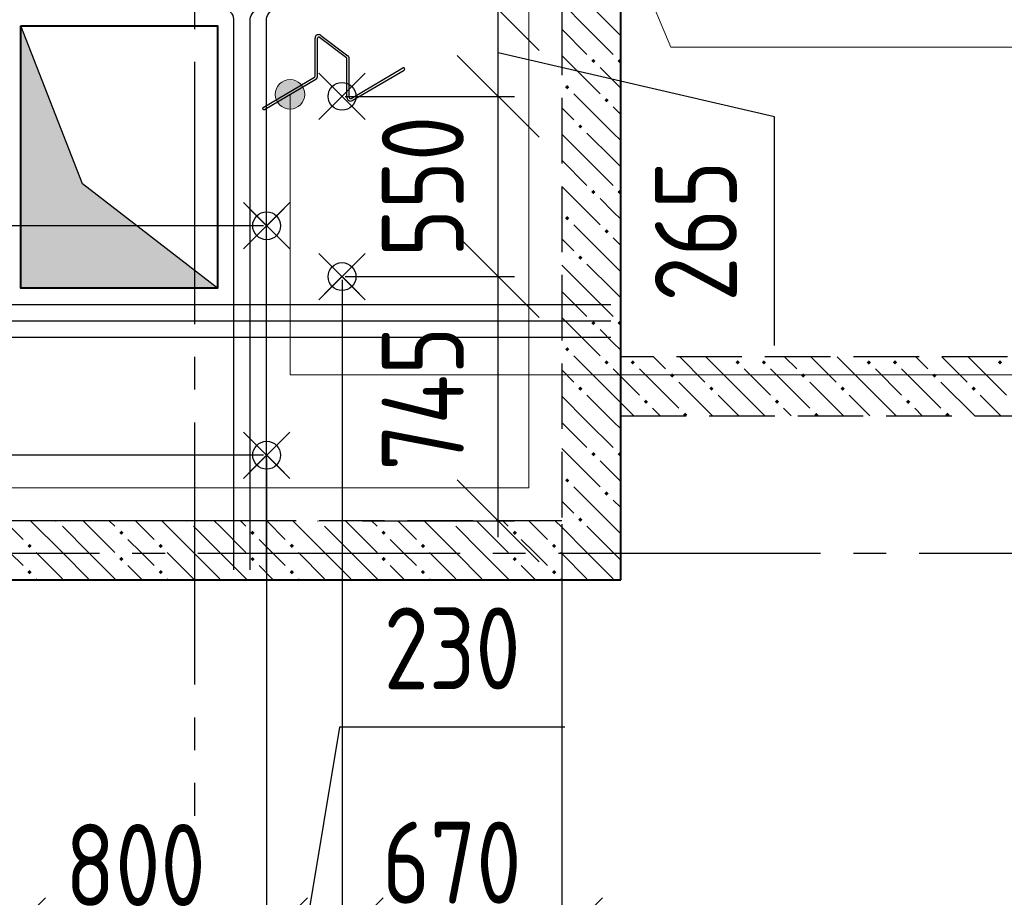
# Model space of a CAD drawing. Header units: millimetres. Extents: x 40580 to 1168286, y -220995 to 81020.
# Tile 47 of 194: x 287685 to 290688, y -111468 to -108789. Entities that reach past the tile are written whole.
import ezdxf

# ---------------------------------------------------------------- set-up
doc = ezdxf.new("R2010")
doc.units = ezdxf.units.MM
for name, pattern in [('______2', [270, 200, -70]), ('______5', [1100, 800, -100, 100, -100]), ('CENTER', [2, 1.25, -0.25, 0.25, -0.25])]:
    doc.linetypes.add(name, pattern=pattern)
doc.layers.add('ЖБ Стена верхний уровень', color=7, linetype='______2', true_color=0x656565)
for name, color, linetype, lineweight in [('Обрамление проемов стержнями', 7, 'Continuous', 25), ('Общий01', 7, 'Continuous', 13), ('ОСИ', 7, 'CENTER', 15), ('Основная', 7, 'Continuous', 40), ('Позиционная метка линия выноска', 7, 'Continuous', 13), ('Позиционная метка номер позиции', 7, 'Continuous', 13), ('Примечания', 7, 'Continuous', 13), ('Размерная линия_ общее', 7, 'Continuous', 25)]:
    doc.layers.add(name, color=color, linetype=linetype, lineweight=lineweight)
doc.layers.add('Тонкие', color=7, linetype='Continuous')
doc.layers.add('ФВ-2', color=7, linetype='Continuous')
doc.styles.add('GOST 2.304-81', font='txt')
doc.dimstyles.new('СПДС', dxfattribs={"dimscale": 125, "dimtxt": 250, "dimasz": 250, "dimexe": 50, "dimexo": 10, "dimgap": 100, "dimtad": 1, "dimdec": 0, "dimtxsty": 'GOST 2.304-81', "dimblk": 'OBLIQUE', "dimcen": 250, "dimdle": 50, "dimadec": 0, "dimazin": 2, "dimtfac": 0.75, "dimtdec": 0, "dimtmove": 1, "dimatfit": 3, "dimfxl": 1, "dimtfill": 1, "dimtolj": 1, "dimarcsym": 1})

# ---------------------------------------------------------------- blocks, each defined once
blk = doc.blocks.new('_OBLIQUE')
at = {"color": 0, "linetype": 'ByBlock'}
blk.add_line((-0.5, -0.5), (0.5, 0.5), dxfattribs=at)
blk = doc.blocks.new('*D17673')
at = {"layer": 'Defpoints', "color": 0}
for p in [(288668.3, -109023.4), (289144.7, -109023.4), (288668.3, -109573.4)]:
    blk.add_point(p, dxfattribs=at)
at = {"layer": 'Тонкие', "color": 0, "lineweight": -2}
for p, q in [((289144.7, -109623.4), (289144.7, -108973.4)), ((288678.3, -109023.4), (289194.7, -109023.4)), ((288678.3, -109573.4), (289194.7, -109573.4))]:
    blk.add_line(p, q, dxfattribs=at)
at = {"layer": 'Тонкие', "color": 0, "lineweight": -2, "xscale": 250, "yscale": 250, "zscale": 250}
for p, rotation in [((289144.7, -109023.4), 90), ((289144.7, -109573.4), 270)]:
    blk.add_blockref('_OBLIQUE', p, dxfattribs=dict(at, rotation=rotation))
at = {"layer": 'Тонкие', "color": 0, "insert": (288914.6, -109298.4), "char_height": 250, "attachment_point": 5, "rotation": 90, "style": 'GOST 2.304-81', "bg_fill": 3, "box_fill_scale": 1.1, "bg_fill_color": 256, "bg_fill_true_color": 13158600, "bg_fill_transparency": 0}
blk.add_mtext('\\A1;550', dxfattribs=at)
blk = doc.blocks.new('*D17674')
at = {"layer": 'Defpoints', "color": 0}
for p in [(288741.9, -108758.4), (289144.7, -108758.4), (288668.3, -109023.4)]:
    blk.add_point(p, dxfattribs=at)
at = {"layer": 'Тонкие', "color": 0, "lineweight": -2}
for p, q in [((289144.7, -109073.4), (289144.7, -108708.4)), ((288751.9, -108758.4), (289194.7, -108758.4)), ((289987.4, -109086.1), (289144.7, -108890.9)), ((288678.3, -109023.4), (289194.7, -109023.4)), ((289987.4, -109784), (289987.4, -109086.1))]:
    blk.add_line(p, q, dxfattribs=at)
at = {"layer": 'Тонкие', "color": 0, "lineweight": -2, "xscale": 250, "yscale": 250, "zscale": 250}
for p, rotation in [((289144.7, -108758.4), 90), ((289144.7, -109023.4), 270)]:
    blk.add_blockref('_OBLIQUE', p, dxfattribs=dict(at, rotation=rotation))
at = {"layer": 'Тонкие', "color": 0, "insert": (289747.6, -109435), "char_height": 250, "attachment_point": 5, "rotation": 90, "style": 'GOST 2.304-81', "bg_fill": 3, "box_fill_scale": 1.1, "bg_fill_color": 256, "bg_fill_true_color": 13158600, "bg_fill_transparency": 0}
blk.add_mtext('\\A1;265', dxfattribs=at)
blk = doc.blocks.new('*D17675')
at = {"layer": 'Defpoints', "color": 0}
for p in [(288668.3, -109573.4), (289144.7, -109573.4), (288720.7, -110318.4)]:
    blk.add_point(p, dxfattribs=at)
at = {"layer": 'Тонкие', "color": 0, "lineweight": -2}
for p, q in [((289144.7, -110368.4), (289144.7, -109523.4)), ((288678.3, -109573.4), (289194.7, -109573.4)), ((288730.7, -110318.4), (289194.7, -110318.4))]:
    blk.add_line(p, q, dxfattribs=at)
at = {"layer": 'Тонкие', "color": 0, "lineweight": -2, "xscale": 250, "yscale": 250, "zscale": 250}
for p, rotation in [((289144.7, -109573.4), 90), ((289144.7, -110318.4), 270)]:
    blk.add_blockref('_OBLIQUE', p, dxfattribs=dict(at, rotation=rotation))
at = {"layer": 'Тонкие', "color": 0, "insert": (288914.6, -109945.9), "char_height": 250, "attachment_point": 5, "rotation": 90, "style": 'GOST 2.304-81', "bg_fill": 3, "box_fill_scale": 1.1, "bg_fill_color": 256, "bg_fill_true_color": 13158600, "bg_fill_transparency": 0}
blk.add_mtext('\\A1;745', dxfattribs=at)
blk = doc.blocks.new('*D17676')
at = {"layer": 'Defpoints', "color": 0}
for p in [(287173.1, -109418.4), (288438.3, -109418.4), (288438.3, -110118.4)]:
    blk.add_point(p, dxfattribs=at)
at = {"layer": 'Тонкие', "color": 0, "lineweight": -2}
for p, q in [((287173.1, -110168.4), (287173.1, -109368.4)), ((288428.3, -109418.4), (287123.1, -109418.4)), ((288428.3, -110118.4), (287123.1, -110118.4))]:
    blk.add_line(p, q, dxfattribs=at)
at = {"layer": 'Тонкие', "color": 0, "lineweight": -2, "xscale": 250, "yscale": 250, "zscale": 250}
for p, rotation in [((287173.1, -109418.4), 90), ((287173.1, -110118.4), 270)]:
    blk.add_blockref('_OBLIQUE', p, dxfattribs=dict(at, rotation=rotation))
at = {"layer": 'Тонкие', "color": 0, "insert": (286948.1, -109803.4), "char_height": 250, "attachment_point": 5, "rotation": 90, "style": 'GOST 2.304-81', "bg_fill": 3, "box_fill_scale": 1.1, "bg_fill_color": 256, "bg_fill_true_color": 13158600, "bg_fill_transparency": 0}
blk.add_mtext('\\A1;700', dxfattribs=at)
blk = doc.blocks.new('*D17677')
at = {"layer": 'Defpoints', "color": 0}
for p in [(287173.1, -108758.4), (288488.3, -108758.4), (288438.3, -109418.4)]:
    blk.add_point(p, dxfattribs=at)
at = {"layer": 'Тонкие', "color": 0, "lineweight": -2}
for p, q in [((287173.1, -109468.4), (287173.1, -108708.4)), ((288478.3, -108758.4), (287123.1, -108758.4)), ((288428.3, -109418.4), (287123.1, -109418.4))]:
    blk.add_line(p, q, dxfattribs=at)
at = {"layer": 'Тонкие', "color": 0, "lineweight": -2, "xscale": 250, "yscale": 250, "zscale": 250}
for p, rotation in [((287173.1, -108758.4), 90), ((287173.1, -109418.4), 270)]:
    blk.add_blockref('_OBLIQUE', p, dxfattribs=dict(at, rotation=rotation))
at = {"layer": 'Тонкие', "color": 0, "insert": (286940.9, -109105.9), "char_height": 250, "attachment_point": 5, "rotation": 90, "style": 'GOST 2.304-81', "bg_fill": 3, "box_fill_scale": 1.1, "bg_fill_color": 256, "bg_fill_true_color": 13158600, "bg_fill_transparency": 0}
blk.add_mtext('\\A1;660', dxfattribs=at)
blk = doc.blocks.new('*D17678')
at = {"layer": 'Defpoints', "color": 0}
for p in [(288438.3, -110118.4), (287173.1, -110318.4), (288488.3, -110318.4)]:
    blk.add_point(p, dxfattribs=at)
at = {"layer": 'Тонкие', "color": 0, "lineweight": -2}
for p, q in [((287173.1, -110068.4), (287173.1, -110368.4)), ((288428.3, -110118.4), (287123.1, -110118.4)), ((288478.3, -110318.4), (287123.1, -110318.4)), ((287173.1, -110318.4), (287173.1, -111448.9))]:
    blk.add_line(p, q, dxfattribs=at)
at = {"layer": 'Тонкие', "color": 0, "lineweight": -2, "xscale": 250, "yscale": 250, "zscale": 250}
for p, rotation in [((287173.1, -110118.4), 90), ((287173.1, -110318.4), 270)]:
    blk.add_blockref('_OBLIQUE', p, dxfattribs=dict(at, rotation=rotation))
at = {"layer": 'Тонкие', "color": 0, "insert": (286938.5, -111105.2), "char_height": 250, "attachment_point": 5, "rotation": 90, "style": 'GOST 2.304-81', "bg_fill": 3, "box_fill_scale": 1.1, "bg_fill_color": 256, "bg_fill_true_color": 13158600, "bg_fill_transparency": 0}
blk.add_mtext('\\A1;200', dxfattribs=at)
blk = doc.blocks.new('*D17687')
at = {"layer": 'Defpoints', "color": 0}
for p in [(288668.3, -109573.4), (289338.3, -110318.4), (289338.3, -111594)]:
    blk.add_point(p, dxfattribs=at)
at = {"layer": 'Тонкие', "color": 0, "lineweight": -2}
for p, q in [((288668.3, -109583.4), (288668.3, -111644)), ((289338.3, -110328.4), (289338.3, -111644)), ((288618.3, -111594), (289388.3, -111594))]:
    blk.add_line(p, q, dxfattribs=at)
at = {"layer": 'Тонкие', "color": 0, "lineweight": -2, "xscale": 250, "yscale": 250, "zscale": 250, "rotation": 180}
blk.add_blockref('_OBLIQUE', (288668.3, -111594), dxfattribs=at)
at = {"layer": 'Тонкие', "color": 0, "lineweight": -2, "xscale": 250, "yscale": 250, "zscale": 250}
blk.add_blockref('_OBLIQUE', (289338.3, -111594), dxfattribs=at)
at = {"layer": 'Тонкие', "color": 0, "insert": (289003.3, -111361.7), "char_height": 250, "attachment_point": 5, "style": 'GOST 2.304-81', "bg_fill": 3, "box_fill_scale": 1.1, "bg_fill_color": 256, "bg_fill_true_color": 13158600, "bg_fill_transparency": 0}
blk.add_mtext('\\A1;670', dxfattribs=at)
blk = doc.blocks.new('*D17688')
at = {"layer": 'Defpoints', "color": 0}
for p in [(288668.3, -109573.4), (288438.3, -110118.4), (288668.3, -111594)]:
    blk.add_point(p, dxfattribs=at)
at = {"layer": 'Тонкие', "color": 0, "lineweight": -2}
for p, q in [((288668.3, -109583.4), (288668.3, -111644)), ((288438.3, -110128.4), (288438.3, -111644)), ((288660.5, -110948), (288553.3, -111594)), ((289348, -110948), (288660.5, -110948)), ((288388.3, -111594), (288718.3, -111594))]:
    blk.add_line(p, q, dxfattribs=at)
at = {"layer": 'Тонкие', "color": 0, "lineweight": -2, "xscale": 250, "yscale": 250, "zscale": 250, "rotation": 180}
blk.add_blockref('_OBLIQUE', (288438.3, -111594), dxfattribs=at)
at = {"layer": 'Тонкие', "color": 0, "lineweight": -2, "xscale": 250, "yscale": 250, "zscale": 250}
blk.add_blockref('_OBLIQUE', (288668.3, -111594), dxfattribs=at)
at = {"layer": 'Тонкие', "color": 0, "insert": (289004.3, -110708.1), "char_height": 250, "attachment_point": 5, "style": 'GOST 2.304-81', "bg_fill": 3, "box_fill_scale": 1.1, "bg_fill_color": 256, "bg_fill_true_color": 13158600, "bg_fill_transparency": 0}
blk.add_mtext('\\A1;230', dxfattribs=at)
blk = doc.blocks.new('*D17689')
at = {"layer": 'Defpoints', "color": 0}
for p in [(288438.3, -110118.4), (287638.4, -110318.4), (288438.3, -111594)]:
    blk.add_point(p, dxfattribs=at)
at = {"layer": 'Тонкие', "color": 0, "lineweight": -2}
for p, q in [((288438.3, -110128.4), (288438.3, -111644)), ((287638.4, -110328.4), (287638.4, -111644)), ((287588.4, -111594), (288488.3, -111594))]:
    blk.add_line(p, q, dxfattribs=at)
at = {"layer": 'Тонкие', "color": 0, "lineweight": -2, "xscale": 250, "yscale": 250, "zscale": 250, "rotation": 180}
blk.add_blockref('_OBLIQUE', (287638.4, -111594), dxfattribs=at)
at = {"layer": 'Тонкие', "color": 0, "lineweight": -2, "xscale": 250, "yscale": 250, "zscale": 250}
blk.add_blockref('_OBLIQUE', (288438.3, -111594), dxfattribs=at)
at = {"layer": 'Тонкие', "color": 0, "insert": (288038.3, -111369), "char_height": 250, "attachment_point": 5, "style": 'GOST 2.304-81', "bg_fill": 3, "box_fill_scale": 1.1, "bg_fill_color": 256, "bg_fill_true_color": 13158600, "bg_fill_transparency": 0}
blk.add_mtext('\\A1;800', dxfattribs=at)

msp = doc.modelspace()

# ---------------------------------------------------------------- hatches: boundary and pattern name
at = {"layer": 'ЖБ Стена верхний уровень', "linetype": 'Continuous', "lineweight": -3, "transparency": 33554687}
for points in [[(289428.7, -108915.3), (289435.2, -108908.8), (289441.7, -108915.3), (289435.2, -108921.8)], [(289508.7, -108915.3), (289515.2, -108908.8), (289518.3, -108911.9), (289518.3, -108918.8), (289515.2, -108921.8)], [(289348.7, -108995.3), (289355.2, -108988.8), (289361.7, -108995.3), (289355.2, -109001.8)], [(289468.7, -109035.3), (289475.2, -109028.8), (289481.7, -109035.3), (289475.2, -109041.8)], [(289388.7, -109115.3), (289395.2, -109108.8), (289401.7, -109115.3), (289395.2, -109121.8)], [(289428.7, -109315.3), (289435.2, -109308.8), (289441.7, -109315.3), (289435.2, -109321.8)], [(289508.7, -109315.3), (289515.2, -109308.8), (289518.3, -109311.9), (289518.3, -109318.8), (289515.2, -109321.8)], [(289348.7, -109395.3), (289355.2, -109388.8), (289361.7, -109395.3), (289355.2, -109401.8)], [(289468.7, -109435.3), (289475.2, -109428.8), (289481.7, -109435.3), (289475.2, -109441.8)], [(289388.7, -109515.3), (289395.2, -109508.8), (289401.7, -109515.3), (289395.2, -109521.8)], [(289428.7, -109715.3), (289435.2, -109708.8), (289441.7, -109715.3), (289435.2, -109721.8)], [(289508.7, -109715.3), (289515.2, -109708.8), (289518.3, -109711.9), (289518.3, -109718.8), (289515.2, -109721.8)], [(289348.7, -109795.3), (289355.2, -109788.8), (289361.7, -109795.3), (289355.2, -109801.8)], [(289468.7, -109835.3), (289475.2, -109828.8), (289481.7, -109835.3), (289475.2, -109841.8)], [(289548.7, -109835.3), (289555.2, -109828.8), (289561.7, -109835.3), (289555.2, -109841.8)], [(289868.7, -109835.3), (289875.2, -109828.8), (289881.7, -109835.3), (289875.2, -109841.8)], [(289948.7, -109835.3), (289955.2, -109828.8), (289961.7, -109835.3), (289955.2, -109841.8)], [(290268.7, -109835.3), (290275.2, -109828.8), (290281.7, -109835.3), (290275.2, -109841.8)], [(290348.7, -109835.3), (290355.2, -109828.8), (290361.7, -109835.3), (290355.2, -109841.8)], [(290668.7, -109835.3), (290675.2, -109828.8), (290681.7, -109835.3), (290675.2, -109841.8)], [(289668.7, -109875.3), (289675.2, -109868.8), (289681.7, -109875.3), (289675.2, -109881.8)], [(290068.7, -109875.3), (290075.2, -109868.8), (290081.7, -109875.3), (290075.2, -109881.8)], [(290468.7, -109875.3), (290475.2, -109868.8), (290481.7, -109875.3), (290475.2, -109881.8)], [(289388.7, -109915.3), (289395.2, -109908.8), (289401.7, -109915.3), (289395.2, -109921.8)], [(289788.7, -109915.3), (289795.2, -109908.8), (289801.7, -109915.3), (289795.2, -109921.8)], [(290188.7, -109915.3), (290195.2, -109908.8), (290201.7, -109915.3), (290195.2, -109921.8)], [(290588.7, -109915.3), (290595.2, -109908.8), (290601.7, -109915.3), (290595.2, -109921.8)], [(289588.7, -109955.3), (289595.2, -109948.8), (289601.7, -109955.3), (289595.2, -109961.8)], [(289988.7, -109955.3), (289995.2, -109948.8), (290001.7, -109955.3), (289995.2, -109961.8)], [(290388.7, -109955.3), (290395.2, -109948.8), (290401.7, -109955.3), (290395.2, -109961.8)], [(289708.7, -109995.3), (289715.2, -109988.8), (289721.7, -109995.3), (289718.6, -109998.4), (289711.9, -109998.4)], [(290108.7, -109995.3), (290115.2, -109988.8), (290121.7, -109995.3), (290118.6, -109998.4), (290111.9, -109998.4)], [(290508.7, -109995.3), (290515.2, -109988.8), (290521.7, -109995.3), (290518.6, -109998.4), (290511.9, -109998.4)], [(289428.7, -110115.3), (289435.2, -110108.8), (289441.7, -110115.3), (289435.2, -110121.8)], [(289508.7, -110115.3), (289515.2, -110108.8), (289518.3, -110111.9), (289518.3, -110118.8), (289515.2, -110121.8)], [(289348.7, -110195.3), (289355.2, -110188.8), (289361.7, -110195.3), (289355.2, -110201.8)], [(289468.7, -110235.3), (289475.2, -110228.8), (289481.7, -110235.3), (289475.2, -110241.8)], [(289388.7, -110315.3), (289395.2, -110308.8), (289401.7, -110315.3), (289395.2, -110321.8)], [(287798.6, -110318.4), (287795.2, -110321.8), (287791.9, -110318.4)], [(288198.6, -110318.4), (288195.2, -110321.8), (288191.9, -110318.4)], [(288598.6, -110318.4), (288595.2, -110321.8), (288591.9, -110318.4)], [(288998.6, -110318.4), (288995.2, -110321.8), (288991.9, -110318.4)], [(287988.7, -110355.3), (287995.2, -110348.8), (288001.7, -110355.3), (287995.2, -110361.8)], [(288388.7, -110355.3), (288395.2, -110348.8), (288401.7, -110355.3), (288395.2, -110361.8)], [(288788.7, -110355.3), (288795.2, -110348.8), (288801.7, -110355.3), (288795.2, -110361.8)], [(289188.7, -110355.3), (289195.2, -110348.8), (289201.7, -110355.3), (289195.2, -110361.8)], [(287708.7, -110395.3), (287715.2, -110388.8), (287721.7, -110395.3), (287715.2, -110401.8)], [(288108.7, -110395.3), (288115.2, -110388.8), (288121.7, -110395.3), (288115.2, -110401.8)], [(288508.7, -110395.3), (288515.2, -110388.8), (288521.7, -110395.3), (288515.2, -110401.8)], [(288908.7, -110395.3), (288915.2, -110388.8), (288921.7, -110395.3), (288915.2, -110401.8)], [(289308.7, -110395.3), (289315.2, -110388.8), (289321.7, -110395.3), (289315.2, -110401.8)], [(287988.7, -110435.3), (287995.2, -110428.8), (288001.7, -110435.3), (287995.2, -110441.8)], [(288388.7, -110435.3), (288395.2, -110428.8), (288401.7, -110435.3), (288395.2, -110441.8)], [(288788.7, -110435.3), (288795.2, -110428.8), (288801.7, -110435.3), (288795.2, -110441.8)], [(289188.7, -110435.3), (289195.2, -110428.8), (289201.7, -110435.3), (289195.2, -110441.8)], [(287708.7, -110475.3), (287715.2, -110468.8), (287721.7, -110475.3), (287715.2, -110481.8)], [(288108.7, -110475.3), (288115.2, -110468.8), (288121.7, -110475.3), (288115.2, -110481.8)], [(288508.7, -110475.3), (288515.2, -110468.8), (288521.7, -110475.3), (288515.2, -110481.8)], [(288908.7, -110475.3), (288915.2, -110468.8), (288921.7, -110475.3), (288915.2, -110481.8)], [(289308.7, -110475.3), (289315.2, -110468.8), (289321.7, -110475.3), (289315.2, -110481.8)]]:
    msp.add_hatch(color=7, dxfattribs=at).paths.add_polyline_path(points, flags=16)
at = {"layer": 'Позиционная метка номер позиции', "linetype": 'Continuous', "lineweight": 13, "transparency": 33554687}
for points in [[(288548.4, -108994.9), (288471, -108994.9), (288464.7, -109017.4)], [(288548.4, -108994.9), (288464.7, -109017.4), (288554.7, -109017.4)], [(288532.2, -108978.7), (288487.2, -108978.7), (288471, -108994.9)], [(288532.2, -108978.7), (288471, -108994.9), (288548.4, -108994.9)], [(288487.2, -108978.7), (288532.2, -108978.7), (288509.7, -108972.4)], [(288554.7, -109017.4), (288464.7, -109017.4), (288471, -109039.9)], [(288554.7, -109017.4), (288471, -109039.9), (288548.4, -109039.9)], [(288548.4, -109039.9), (288471, -109039.9), (288487.2, -109056.1)], [(288548.4, -109039.9), (288487.2, -109056.1), (288532.2, -109056.1)], [(288532.2, -109056.1), (288487.2, -109056.1), (288509.7, -109062.4)]]:
    msp.add_hatch(color=7, dxfattribs=at).paths.add_polyline_path(points)

# ---------------------------------------------------------------- linework, layer by layer
at = {"layer": 'ЖБ Стена верхний уровень', "color": 251, "linetype": '______2', "lineweight": -3, "true_color": 0x656565, "transparency": 33554687}
for p, q in [((289518.3, -109818.4), (289518.3, -104668.4)), ((289338.3, -108758.4), (289338.3, -110318.4)), ((292048.3, -109818.4), (289518.3, -109818.4)), ((289518.3, -110498.4), (289518.3, -109998.4)), ((289518.3, -109998.4), (292048.3, -109998.4)), ((289338.3, -110318.4), (287638.3, -110318.4)), ((287638.3, -110498.4), (289338.3, -110498.4)), ((289338.3, -110498.4), (289518.3, -110498.4))]:
    msp.add_line(p, q, dxfattribs=at)
at = {"layer": 'ЖБ Стена верхний уровень', "color": 9, "linetype": 'Continuous', "lineweight": -3, "true_color": 0xc7c7c7, "transparency": 33554687}
for p, q in [((289415.2, -108815.3), (289338.3, -108738.4)), ((289415.2, -108735.3), (289495.2, -108815.3)), ((289415.2, -108815.3), (289495.2, -108895.3)), ((289495.2, -108815.3), (289518.3, -108838.4)), ((289338.3, -108818.4), (289415.2, -108895.3)), ((289338.3, -108898.4), (289455.2, -109015.3)), ((289495.2, -108975.3), (289455.2, -108935.3)), ((289518.3, -108998.4), (289495.2, -108975.3)), ((289495.2, -109135.3), (289375.2, -109015.3)), ((289495.2, -109055.3), (289518.3, -109078.4)), ((289338.3, -109058.4), (289375.2, -109095.3)), ((289415.2, -109215.3), (289338.3, -109138.4)), ((289415.2, -109135.3), (289495.2, -109215.3)), ((289495.2, -109135.3), (289518.3, -109158.4)), ((289338.3, -109218.4), (289415.2, -109295.3)), ((289415.2, -109215.3), (289495.2, -109295.3)), ((289495.2, -109215.3), (289518.3, -109238.4)), ((289338.3, -109298.4), (289455.2, -109415.3)), ((289495.2, -109375.3), (289455.2, -109335.3)), ((289518.3, -109398.4), (289495.2, -109375.3)), ((289495.2, -109535.3), (289375.2, -109415.3)), ((289338.3, -109458.4), (289375.2, -109495.3)), ((289495.2, -109455.3), (289518.3, -109478.4)), ((289415.2, -109535.3), (289495.2, -109615.3)), ((289495.2, -109535.3), (289518.3, -109558.4)), ((289415.2, -109615.3), (289338.3, -109538.4)), ((289338.3, -109618.4), (289415.2, -109695.3)), ((289415.2, -109615.3), (289495.2, -109695.3)), ((289495.2, -109615.3), (289518.3, -109638.4)), ((289338.3, -109698.4), (289455.2, -109815.3)), ((289495.2, -109775.3), (289455.2, -109735.3)), ((289518.3, -109798.4), (289495.2, -109775.3)), ((289495.2, -109935.3), (289375.2, -109815.3)), ((289618.4, -109818.4), (289655.2, -109855.3)), ((289698.4, -109818.4), (289775.2, -109895.3)), ((289895.2, -109935.3), (289778.4, -109818.4)), ((290018.4, -109818.4), (290055.2, -109855.3)), ((290098.4, -109818.4), (290175.2, -109895.3)), ((290295.2, -109935.3), (290178.4, -109818.4)), ((290418.4, -109818.4), (290455.2, -109855.3)), ((290498.4, -109818.4), (290575.2, -109895.3)), ((290695.2, -109935.3), (290578.4, -109818.4)), ((289338.3, -109858.4), (289375.2, -109895.3)), ((289495.2, -109855.3), (289518.3, -109878.4)), ((289575.2, -109855.3), (289695.2, -109975.3)), ((289895.2, -109855.3), (289975.2, -109935.3)), ((289975.2, -109855.3), (290095.2, -109975.3)), ((290295.2, -109855.3), (290375.2, -109935.3)), ((290375.2, -109855.3), (290495.2, -109975.3)), ((289518.3, -109878.4), (289575.2, -109935.3)), ((289798.4, -109998.4), (289695.2, -109895.3)), ((290198.4, -109998.4), (290095.2, -109895.3)), ((290598.4, -109998.4), (290495.2, -109895.3)), ((289415.2, -110015.3), (289338.3, -109938.4)), ((289415.2, -109935.3), (289495.2, -110015.3)), ((289495.2, -109935.3), (289518.3, -109958.4)), ((289815.2, -109935.3), (289878.4, -109998.4)), ((289895.2, -109935.3), (289958.4, -109998.4)), ((290215.2, -109935.3), (290278.4, -109998.4)), ((290295.2, -109935.3), (290358.4, -109998.4)), ((290615.2, -109935.3), (290678.4, -109998.4)), ((289518.3, -109958.4), (289558.4, -109998.4)), ((289638.4, -109998.4), (289615.2, -109975.3)), ((290038.4, -109998.4), (290015.2, -109975.3)), ((290438.4, -109998.4), (290415.2, -109975.3)), ((289415.2, -110015.3), (289495.2, -110095.3)), ((289495.2, -110015.3), (289518.3, -110038.4)), ((289338.3, -110018.4), (289415.2, -110095.3)), ((289338.3, -110098.4), (289455.2, -110215.3)), ((289495.2, -110175.3), (289455.2, -110135.3)), ((289518.3, -110198.4), (289495.2, -110175.3)), ((289495.2, -110335.3), (289375.2, -110215.3)), ((289495.2, -110255.3), (289518.3, -110278.4)), ((289338.3, -110258.4), (289375.2, -110295.3)), ((287638.4, -110318.4), (287695.2, -110375.3)), ((287815.2, -110415.3), (287718.4, -110318.4)), ((287815.2, -110335.3), (287895.2, -110415.3)), ((287895.2, -110335.3), (287878.4, -110318.4)), ((287895.2, -110335.3), (287975.2, -110415.3)), ((287958.4, -110318.4), (287975.2, -110335.3)), ((288038.4, -110318.4), (288095.2, -110375.3)), ((288215.2, -110415.3), (288118.4, -110318.4)), ((288215.2, -110335.3), (288295.2, -110415.3)), ((288295.2, -110335.3), (288278.4, -110318.4)), ((288295.2, -110335.3), (288375.2, -110415.3)), ((288358.4, -110318.4), (288375.2, -110335.3)), ((288438.4, -110318.4), (288495.2, -110375.3)), ((288615.2, -110415.3), (288518.4, -110318.4)), ((288615.2, -110335.3), (288695.2, -110415.3)), ((288695.2, -110335.3), (288678.4, -110318.4)), ((288695.2, -110335.3), (288775.2, -110415.3)), ((288758.4, -110318.4), (288775.2, -110335.3)), ((288838.4, -110318.4), (288895.2, -110375.3)), ((289015.2, -110415.3), (288918.4, -110318.4)), ((289015.2, -110335.3), (289095.2, -110415.3)), ((289095.2, -110335.3), (289078.4, -110318.4)), ((289095.2, -110335.3), (289175.2, -110415.3)), ((289158.4, -110318.4), (289175.2, -110335.3)), ((289238.4, -110318.4), (289295.2, -110375.3)), ((289338.3, -110338.4), (289318.4, -110318.4)), ((289415.2, -110415.3), (289338.3, -110338.4)), ((289415.2, -110335.3), (289495.2, -110415.3)), ((289495.2, -110335.3), (289518.3, -110358.4)), ((288055.2, -110415.3), (288015.2, -110375.3)), ((288455.2, -110415.3), (288415.2, -110375.3)), ((288855.2, -110415.3), (288815.2, -110375.3)), ((289255.2, -110415.3), (289215.2, -110375.3)), ((287695.2, -110455.3), (287655.2, -110415.3)), ((287735.2, -110415.3), (287815.2, -110495.3)), ((287815.2, -110415.3), (287895.2, -110495.3)), ((287895.2, -110415.3), (287978.4, -110498.4)), ((288095.2, -110455.3), (288055.2, -110415.3)), ((288135.2, -110415.3), (288215.2, -110495.3)), ((288215.2, -110415.3), (288295.2, -110495.3)), ((288295.2, -110415.3), (288378.4, -110498.4)), ((288495.2, -110455.3), (288455.2, -110415.3)), ((288535.2, -110415.3), (288615.2, -110495.3)), ((288615.2, -110415.3), (288695.2, -110495.3)), ((288695.2, -110415.3), (288778.4, -110498.4)), ((288895.2, -110455.3), (288855.2, -110415.3)), ((288935.2, -110415.3), (289015.2, -110495.3)), ((289015.2, -110415.3), (289095.2, -110495.3)), ((289095.2, -110415.3), (289178.4, -110498.4)), ((289295.2, -110455.3), (289255.2, -110415.3)), ((289335.2, -110415.3), (289338.3, -110418.4)), ((289338.3, -110418.4), (289415.2, -110495.3)), ((289415.2, -110415.3), (289495.2, -110495.3)), ((289495.2, -110415.3), (289518.3, -110438.4)), ((288015.2, -110455.3), (288058.4, -110498.4)), ((288415.2, -110455.3), (288458.4, -110498.4)), ((288815.2, -110455.3), (288858.4, -110498.4)), ((289215.2, -110455.3), (289258.4, -110498.4)), ((287735.2, -110495.3), (287738.4, -110498.4)), ((288135.2, -110495.3), (288138.4, -110498.4)), ((288535.2, -110495.3), (288538.4, -110498.4)), ((288935.2, -110495.3), (288938.4, -110498.4)), ((289335.2, -110495.3), (289338.3, -110498.4)), ((289338.3, -110498.4), (289338.4, -110498.4))]:
    msp.add_line(p, q, dxfattribs=at)
at = {"layer": 'Общий01', "color": 7, "linetype": 'Continuous', "lineweight": -3, "transparency": 33554687}
for p, q in [((288599.3, -108843.1), (288681.6, -108905.3)), ((288603.8, -108837.2), (288686.1, -108899.4)), ((288586.1, -108961.9), (288586.1, -108846)), ((288593.5, -108961.9), (288593.5, -108846)), ((288683.1, -109026.6), (288683.1, -108908.2)), ((288690.4, -109026.6), (288690.4, -108908.2)), ((288427.7, -109057.1), (288584.3, -108965)), ((288696, -109029.7), (288854.2, -108936.8)), ((288699.7, -109036.1), (288857.9, -108943.1)), ((288431.4, -109063.4), (288588, -108971.4))]:
    msp.add_line(p, q, dxfattribs=at)
for centre, radius, start, end in [((288597.1, -108846), 11, 52.9078, 180), ((288597.1, -108846), 3.67, 52.9078, 180), ((288679.4, -108908.2), 3.67, 0, 52.9078), ((288679.4, -108908.2), 11, 0, 52.9078), ((288582.4, -108961.9), 3.67, 300.447, 0), ((288582.4, -108961.9), 11, 300.447, 0), ((288856, -108939.9), 3.67, 300.447, 120.447), ((288694.1, -109026.6), 11, 180, 300.447), ((288694.1, -109026.6), 3.67, 180, 300.447), ((288429.6, -109060.3), 3.67, 120.447, 300.447)]:
    msp.add_arc(centre, radius, start, end, dxfattribs=at)
at = {"layer": 'ОСИ', "color": 8, "linetype": '______5', "lineweight": -3, "transparency": 33554687}
for p, q in [((288218.3, -103418.4), (288218.3, -112918.4)), ((288218.3, -103418.4), (288218.3, -110103.4)), ((292328.3, -110418.4), (261168.3, -110418.4))]:
    msp.add_line(p, q, dxfattribs=at)
at = {"layer": 'Основная', "transparency": 33554687}
for p, q in [((289518.3, -110498.4), (289518.3, -106358.4)), ((285288.3, -110498.4), (289518.3, -110498.4))]:
    msp.add_line(p, q, dxfattribs=at)
at = {"layer": 'Позиционная метка линия выноска', "color": 251, "linetype": 'Continuous', "lineweight": 13, "true_color": 0x494949, "transparency": 33554687}
msp.add_lwpolyline([(289238.3, -104823.4), (289238.3, -110218.4), (285468.3, -110218.4), (285468.3, -108698.4), (284488.3, -108698.4), (284488.3, -106798.4), (284488.3, -104948.4), (285968.3, -104948.4), (287757.6, -104948.4), (287757.6, -104948.4), (289137.6, -104948.4)], dxfattribs=at)
at = {"layer": 'Позиционная метка номер позиции', "color": 7, "linetype": 'Continuous', "lineweight": 13, "transparency": 33554687}
for p, q in [((288509.7, -108972.4), (288509.7, -108972.4)), ((288464.7, -109017.4), (288464.7, -109017.4)), ((288554.7, -109017.4), (288554.7, -109017.4)), ((288509.7, -109062.4), (288509.7, -109062.4))]:
    msp.add_line(p, q, dxfattribs=at)
msp.add_lwpolyline([(289238.3, -107840.9), (289670.8, -108873.4), (293948.3, -108873.4)], dxfattribs=at)
msp.add_circle((288509.7, -109017.4), 45, dxfattribs=at)

# ---------------------------------------------------------------- next in the draw order: dimensions: what is measured, and where the dimension line sits
at = {"layer": 'Тонкие'}
for base, p1, p2, picture, middle in [((289144.7, -109023.4), (288668.3, -109573.4), (288668.3, -109023.4), '*D17673', (289144.7, -109298.4)), ((287173.1, -109418.4), (288438.3, -110118.4), (288438.3, -109418.4), '*D17676', (287173.1, -109803.4))]:
    dim = msp.add_linear_dim(base=base, p1=p1, p2=p2, angle=90, dimstyle='СПДС', override={"dimscale": 1}, dxfattribs=at)
    dim.commit()
    dim.dimension.update_dxf_attribs({"geometry": picture, "text_midpoint": middle, "dimtype": 160})

# ---------------------------------------------------------------- next in the draw order: dimensions: what is measured, and where the dimension line sits
for base, p1, p2, picture, middle in [((287173.1, -108758.4), (288438.3, -109418.4), (288488.3, -108758.4), '*D17677', (287173.1, -109105.9)), ((289144.7, -108758.4), (288668.3, -109023.4), (288741.9, -108758.4), '*D17674', (289987.4, -109186.1)), ((287173.1, -110318.4), (288438.3, -110118.4), (288488.3, -110318.4), '*D17678', (287246.2, -111105.2))]:
    dim = msp.add_linear_dim(base=base, p1=p1, p2=p2, angle=90, dimstyle='СПДС', override={"dimscale": 1}, dxfattribs=at)
    dim.commit()
    dim.dimension.update_dxf_attribs({"geometry": picture, "text_midpoint": middle, "dimtype": 160})

# ---------------------------------------------------------------- next in the draw order: hatches: boundary and pattern name
at = {"layer": 'ФВ-2'}
h = msp.add_hatch(color=256, dxfattribs=at)
h.dxf.hatch_style = 1
h.paths.add_polyline_path([(287708.3, -108859.7), (287708.3, -109608.4), (288288.3, -109608.4), (287876.4, -109290)])
h.paths.add_polyline_path([(287688.3, -109608.4), (287708.3, -109608.4), (287708.3, -108859.7), (287688.3, -108808.4)])

# ---------------------------------------------------------------- next in the draw order: linework, layer by layer
for centre in [(288668.3, -109023.4), (288438.3, -109418.4)]:
    msp.add_circle(centre, 42.5)
at = {"layer": 'Основная', "transparency": 33554687}
msp.add_lwpolyline([(287688.3, -108808.4), (288288.3, -108808.4), (288288.3, -109608.4), (287688.3, -109608.4)], close=True, dxfattribs=at)
at = {"layer": 'Примечания', "color": 7, "linetype": 'Continuous', "lineweight": 13, "transparency": 33554687}
for p, q in [((288739, -108952.7), (288597.6, -109094.2)), ((288739, -109094.2), (288597.6, -108952.7)), ((288509, -109347.7), (288367.6, -109489.2)), ((288509, -109489.2), (288367.6, -109347.7))]:
    msp.add_line(p, q, dxfattribs=at)
at = {"layer": 'Размерная линия_ общее', "color": 7, "linetype": 'Continuous', "lineweight": 18, "transparency": 33554687}
for p, q in [((288721.3, -108970.4), (288615.3, -109076.5)), ((288721.3, -109076.5), (288615.3, -108970.4)), ((288491.3, -109365.4), (288385.3, -109471.5)), ((288491.3, -109471.5), (288385.3, -109365.4))]:
    msp.add_line(p, q, dxfattribs=at)
at = {"layer": 'Тонкие'}
for p, q in [((287876.4, -109290), (287688.3, -108808.4)), ((288288.3, -109608.4), (287876.4, -109290))]:
    msp.add_line(p, q, dxfattribs=at)

# ---------------------------------------------------------------- next in the draw order: dimensions: what is measured, and where the dimension line sits
dim = msp.add_linear_dim(base=(289144.7, -109573.4), p1=(288720.7, -110318.4), p2=(288668.3, -109573.4), angle=90, dimstyle='СПДС', override={"dimscale": 1}, dxfattribs=at)
dim.commit()
dim.dimension.update_dxf_attribs({"geometry": '*D17675', "text_midpoint": (289144.7, -109945.9), "dimtype": 160})

# ---------------------------------------------------------------- next in the draw order: dimensions: what is measured, and where the dimension line sits
dim = msp.add_linear_dim(base=(289338.3, -111594), p1=(288668.3, -109573.4), p2=(289338.3, -110318.4), dimstyle='СПДС', override={"dimscale": 1}, dxfattribs=at)
dim.commit()
dim.dimension.update_dxf_attribs({"geometry": '*D17687', "text_midpoint": (289003.3, -111594), "dimtype": 160})

# ---------------------------------------------------------------- next in the draw order: dimensions: what is measured, and where the dimension line sits
dim = msp.add_linear_dim(base=(288668.3, -111594), p1=(288438.3, -110118.4), p2=(288668.3, -109573.4), dimstyle='СПДС', override={"dimscale": 1}, dxfattribs=at)
dim.commit()
dim.dimension.update_dxf_attribs({"geometry": '*D17688', "text_midpoint": (288760.5, -110948), "dimtype": 160})

# ---------------------------------------------------------------- next in the draw order: linework, layer by layer
msp.add_circle((288668.3, -109573.4), 42.5)
at = {"layer": 'Обрамление проемов стержнями', "color": 7, "linetype": 'Continuous', "lineweight": 25, "transparency": 33554687}
for p, q in [((287238.3, -109658.4), (289488.3, -109658.4)), ((287238.3, -109658.4), (289488.3, -109658.4)), ((287238.3, -109708.4), (289488.3, -109708.4)), ((287238.3, -109708.4), (289488.3, -109708.4)), ((287238.3, -109758.4), (289488.3, -109758.4)), ((287238.3, -109758.4), (289488.3, -109758.4))]:
    msp.add_line(p, q, dxfattribs=at)
at = {"layer": 'Позиционная метка номер позиции', "color": 7, "linetype": 'Continuous', "lineweight": 13, "transparency": 33554687}
msp.add_lwpolyline([(288509.7, -109017.4), (288509.7, -109873.4), (293948.3, -109873.4)], dxfattribs=at)
at = {"layer": 'Примечания', "color": 7, "linetype": 'Continuous', "lineweight": 13, "transparency": 33554687}
for p, q in [((288739, -109502.7), (288597.6, -109644.2)), ((288739, -109644.2), (288597.6, -109502.7))]:
    msp.add_line(p, q, dxfattribs=at)
at = {"layer": 'Размерная линия_ общее', "color": 7, "linetype": 'Continuous', "lineweight": 18, "transparency": 33554687}
for p, q in [((288721.3, -109520.4), (288615.3, -109626.5)), ((288721.3, -109626.5), (288615.3, -109520.4))]:
    msp.add_line(p, q, dxfattribs=at)

# ---------------------------------------------------------------- next in the draw order: dimensions: what is measured, and where the dimension line sits
at = {"layer": 'Тонкие'}
dim = msp.add_linear_dim(base=(288438.3, -111594), p1=(287638.4, -110318.4), p2=(288438.3, -110118.4), dimstyle='СПДС', override={"dimscale": 1}, dxfattribs=at)
dim.commit()
dim.dimension.update_dxf_attribs({"geometry": '*D17689', "text_midpoint": (288038.3, -111369)})

# ---------------------------------------------------------------- next in the draw order: linework, layer by layer
msp.add_circle((288438.3, -110118.4), 42.5)
at = {"layer": 'Обрамление проемов стержнями', "color": 7, "linetype": 'Continuous', "lineweight": 25, "transparency": 33554687}
for points in [[(288338.3, -110468.4), (288338.3, -108787.1), (288337.6, -108781.8), (288335.8, -108776.4), (288332.9, -108771.3), (288329.5, -108767.2), (288325.4, -108763.8), (288320.4, -108761), (288314.9, -108759.2), (288309.6, -108758.4), (288038.3, -108758.4)], [(288338.3, -110468.4), (288338.3, -108787.1), (288337.6, -108781.8), (288335.8, -108776.4), (288332.9, -108771.3), (288329.5, -108767.2), (288325.4, -108763.8), (288320.4, -108761), (288314.9, -108759.2), (288309.6, -108758.4), (288038.3, -108758.4)], [(288338.3, -110468.4), (288338.3, -108787.1), (288337.6, -108781.8), (288335.8, -108776.4), (288332.9, -108771.3), (288329.5, -108767.2), (288325.4, -108763.8), (288320.4, -108761), (288314.9, -108759.2), (288309.6, -108758.4), (288038.3, -108758.4)], [(288338.3, -110468.4), (288338.3, -108787.1), (288337.6, -108781.8), (288335.8, -108776.4), (288332.9, -108771.3), (288329.5, -108767.2), (288325.4, -108763.8), (288320.4, -108761), (288314.9, -108759.2), (288309.6, -108758.4), (288038.3, -108758.4)], [(288388.3, -110468.4), (288388.3, -108787.1), (288389, -108781.8), (288390.8, -108776.4), (288393.7, -108771.3), (288397.1, -108767.2), (288401.2, -108763.8), (288406.2, -108761), (288411.7, -108759.2), (288417, -108758.4), (288688.3, -108758.4)], [(288388.3, -110468.4), (288388.3, -108787.1), (288389, -108781.8), (288390.8, -108776.4), (288393.7, -108771.3), (288397.1, -108767.2), (288401.2, -108763.8), (288406.2, -108761), (288411.7, -108759.2), (288417, -108758.4), (288688.3, -108758.4)], [(288388.3, -110468.4), (288388.3, -108787.1), (288389, -108781.8), (288390.8, -108776.4), (288393.7, -108771.3), (288397.1, -108767.2), (288401.2, -108763.8), (288406.2, -108761), (288411.7, -108759.2), (288417, -108758.4), (288688.3, -108758.4)], [(288388.3, -110468.4), (288388.3, -108787.1), (288389, -108781.8), (288390.8, -108776.4), (288393.7, -108771.3), (288397.1, -108767.2), (288401.2, -108763.8), (288406.2, -108761), (288411.7, -108759.2), (288417, -108758.4), (288688.3, -108758.4)], [(288438.3, -110468.4), (288438.3, -108787.1), (288439, -108781.8), (288440.8, -108776.4), (288443.6, -108771.3), (288447.1, -108767.2), (288451.2, -108763.8), (288456.2, -108761), (288461.7, -108759.2), (288467, -108758.4), (288738.3, -108758.4)], [(288438.3, -110468.4), (288438.3, -108787.1), (288439, -108781.8), (288440.8, -108776.4), (288443.6, -108771.3), (288447.1, -108767.2), (288451.2, -108763.8), (288456.2, -108761), (288461.7, -108759.2), (288467, -108758.4), (288738.3, -108758.4)], [(288438.3, -110468.4), (288438.3, -108787.1), (288439, -108781.8), (288440.8, -108776.4), (288443.6, -108771.3), (288447.1, -108767.2), (288451.2, -108763.8), (288456.2, -108761), (288461.7, -108759.2), (288467, -108758.4), (288738.3, -108758.4)], [(288438.3, -110468.4), (288438.3, -108787.1), (288439, -108781.8), (288440.8, -108776.4), (288443.6, -108771.3), (288447.1, -108767.2), (288451.2, -108763.8), (288456.2, -108761), (288461.7, -108759.2), (288467, -108758.4), (288738.3, -108758.4)]]:
    msp.add_lwpolyline(points, dxfattribs=at)
at = {"layer": 'Примечания', "color": 7, "linetype": 'Continuous', "lineweight": 13, "transparency": 33554687}
for p, q in [((288509, -110047.7), (288367.6, -110189.1)), ((288509, -110189.1), (288367.6, -110047.7))]:
    msp.add_line(p, q, dxfattribs=at)
at = {"layer": 'Размерная линия_ общее', "color": 7, "linetype": 'Continuous', "lineweight": 18, "transparency": 33554687}
for p, q in [((288491.3, -110065.3), (288385.3, -110171.4)), ((288491.3, -110171.4), (288385.3, -110065.3))]:
    msp.add_line(p, q, dxfattribs=at)

doc.saveas('drawing.dxf')
